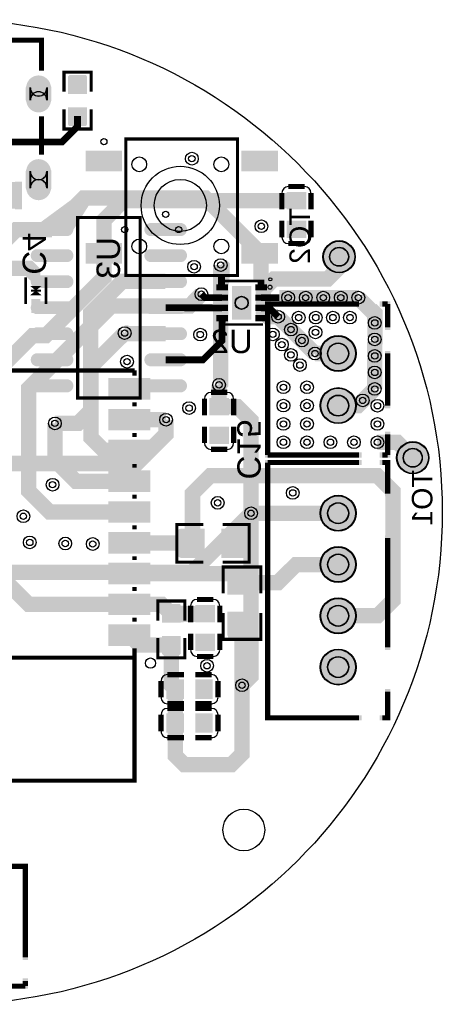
# Model space of a CAD drawing. Header units: millimetres. Extents: x -24 to 24, y -24 to 24.
# Tile 4 of 4: x 3.4 to 24, y -24 to 24. Entities that reach past the tile are written whole.
import ezdxf

# ---------------------------------------------------------------- set-up
doc = ezdxf.new("R2010")
doc.units = ezdxf.units.MM
for name, color, linetype, true_color in [('BoardOutLine', 7, 'Continuous', 0xff00ff), ('BottomLayer', 7, 'Continuous', 0x0000ff), ('BottomPasteMaskLayer', 7, 'Continuous', 0x800000), ('BottomSilkLayer', 7, 'Continuous', 0x66cc33), ('BottomSolderMaskLayer', 7, 'Continuous', 0xaa00ff), ('Document', 7, 'Continuous', 0xffffff), ('Hole', 7, 'Continuous', 0x222222), ('Multi-Layer', 7, 'Continuous', 0xc0c0c0), ('TopLayer', 7, 'Continuous', 0xff0000), ('TopPasteMaskLayer', 7, 'Continuous', 0x808080), ('TopSilkLayer', 7, 'Continuous', 0xffcc00), ('TopSolderMaskLayer', 7, 'Continuous', 0x800080)]:
    doc.layers.add(name, color=color, linetype=linetype, true_color=true_color)
doc.styles.get("Standard").update_dxf_attribs({"font": 'arial.ttf'})

msp = doc.modelspace()

# ---------------------------------------------------------------- hatches: boundary and pattern name
at = {"layer": 'BottomLayer'}
for points in [[(4.331, 14.057), (5.995, 13.712), (6.922, 15.182), (5.862, 15.182)], [(4.25, 13.483, -0.785398), (4.25, 14.057), (5.714, 14.057, -0.785398), (5.714, 13.483)], [(9.788, 13.483, -0.785398), (9.788, 14.057), (11.252, 14.057, -0.785398), (11.252, 13.483)], [(4.25, 12.213, -0.785398), (4.25, 12.787), (5.714, 12.787, -0.785398), (5.714, 12.213)], [(9.788, 12.213, -0.785398), (9.788, 12.787), (11.252, 12.787, -0.785398), (11.252, 12.213)], [(4.25, 10.943, -0.785398), (4.25, 11.517), (5.714, 11.517, -0.785398), (5.714, 10.943)], [(9.788, 10.943, -0.785398), (9.788, 11.517), (11.252, 11.517, -0.785398), (11.252, 10.943)], [(13.54, 10.81), (13.634, 11.38), (12.885, 11.382), (13.02, 10.81)], [(13.531, 11.075), (13.01, 11.075), (13.01, 10.825), (13.531, 10.825)], [(15.43, 11.075), (14.909, 11.075), (14.909, 10.825), (15.43, 10.825)], [(13.531, 10.575), (13.01, 10.575), (13.01, 10.325), (13.531, 10.325)], [(15.43, 10.575), (14.909, 10.575), (14.909, 10.325), (15.43, 10.325)], [(4.25, 9.673, -0.785398), (4.25, 10.247), (5.714, 10.247, -0.785398), (5.714, 9.673)], [(9.788, 9.673, -0.785398), (9.788, 10.247), (11.252, 10.247, -0.785398), (11.252, 9.673)], [(13.531, 10.075), (13.01, 10.075), (13.01, 9.825), (13.531, 9.825)], [(15.43, 10.075), (14.909, 10.075), (14.909, 9.825), (15.43, 9.825)], [(13.531, 9.575), (13.01, 9.575), (13.01, 9.325), (13.531, 9.325)], [(15.43, 9.575), (14.909, 9.575), (14.909, 9.325), (15.43, 9.325)], [(4.25, 8.403, -0.785398), (4.25, 8.977), (5.714, 8.977, -0.785398), (5.714, 8.403)], [(9.788, 8.403, -0.785398), (9.788, 8.977), (11.252, 8.977, -0.785398), (11.252, 8.403)], [(4.25, 7.133, -0.785398), (4.25, 7.707), (5.714, 7.707, -0.785398), (5.714, 7.133)], [(9.788, 7.133, -0.785398), (9.788, 7.707), (11.252, 7.707, -0.785398), (11.252, 7.133)], [(4.25, 5.863, -0.785398), (4.25, 6.437), (5.714, 6.437, -0.785398), (5.714, 5.863)], [(9.788, 5.863, -0.785398), (9.788, 6.437), (11.252, 6.437, -0.785398), (11.252, 5.863)], [(13.57, 4.74), (13.57, 5.54), (12.67, 5.54), (12.67, 4.74)], [(13.57, 3.34), (13.57, 4.14), (12.67, 4.14), (12.67, 3.34)]]:
    msp.add_hatch(color=256, dxfattribs=at).paths.add_polyline_path(points)
at = {"layer": 'BottomPasteMaskLayer'}
for points in [[(4.25, 13.483, -0.785398), (4.25, 14.057), (5.714, 14.057, -0.785398), (5.714, 13.483)], [(9.788, 13.483, -0.785398), (9.788, 14.057), (11.252, 14.057, -0.785398), (11.252, 13.483)], [(4.25, 12.213, -0.785398), (4.25, 12.787), (5.714, 12.787, -0.785398), (5.714, 12.213)], [(9.788, 12.213, -0.785398), (9.788, 12.787), (11.252, 12.787, -0.785398), (11.252, 12.213)], [(4.25, 10.943, -0.785398), (4.25, 11.517), (5.714, 11.517, -0.785398), (5.714, 10.943)], [(9.788, 10.943, -0.785398), (9.788, 11.517), (11.252, 11.517, -0.785398), (11.252, 10.943)], [(13.531, 11.075), (13.01, 11.075), (13.01, 10.825), (13.531, 10.825)], [(15.43, 11.075), (14.909, 11.075), (14.909, 10.825), (15.43, 10.825)], [(13.531, 10.575), (13.01, 10.575), (13.01, 10.325), (13.531, 10.325)], [(15.43, 10.575), (14.909, 10.575), (14.909, 10.325), (15.43, 10.325)], [(4.25, 9.673, -0.785398), (4.25, 10.247), (5.714, 10.247, -0.785398), (5.714, 9.673)], [(9.788, 9.673, -0.785398), (9.788, 10.247), (11.252, 10.247, -0.785398), (11.252, 9.673)], [(13.531, 10.075), (13.01, 10.075), (13.01, 9.825), (13.531, 9.825)], [(15.43, 10.075), (14.909, 10.075), (14.909, 9.825), (15.43, 9.825)], [(13.531, 9.575), (13.01, 9.575), (13.01, 9.325), (13.531, 9.325)], [(15.43, 9.575), (14.909, 9.575), (14.909, 9.325), (15.43, 9.325)], [(4.25, 8.403, -0.785398), (4.25, 8.977), (5.714, 8.977, -0.785398), (5.714, 8.403)], [(9.788, 8.403, -0.785398), (9.788, 8.977), (11.252, 8.977, -0.785398), (11.252, 8.403)], [(4.25, 7.133, -0.785398), (4.25, 7.707), (5.714, 7.707, -0.785398), (5.714, 7.133)], [(9.788, 7.133, -0.785398), (9.788, 7.707), (11.252, 7.707, -0.785398), (11.252, 7.133)], [(4.25, 5.863, -0.785398), (4.25, 6.437), (5.714, 6.437, -0.785398), (5.714, 5.863)], [(9.788, 5.863, -0.785398), (9.788, 6.437), (11.252, 6.437, -0.785398), (11.252, 5.863)], [(13.57, 4.74), (13.57, 5.54), (12.67, 5.54), (12.67, 4.74)], [(13.57, 3.34), (13.57, 4.14), (12.67, 4.14), (12.67, 3.34)]]:
    msp.add_hatch(color=256, dxfattribs=at).paths.add_polyline_path(points)
at = {"layer": 'BottomSolderMaskLayer'}
for points in [[(4.951, 20.073, -0.785398), (3.7, 20.073), (3.7, 20.69, -0.785398), (4.951, 20.69)], [(4.951, 15.791, -0.785398), (3.7, 15.791), (3.7, 16.611, -0.785398), (4.951, 16.611)], [(4.185, 13.458, -0.785398), (4.185, 14.082), (5.779, 14.082, -0.785398), (5.779, 13.458)], [(9.723, 13.458, -0.785398), (9.723, 14.082), (11.317, 14.082, -0.785398), (11.317, 13.458)], [(18.185, 12.443, 1), (19.759, 12.443, 1)], [(4.185, 12.188, -0.785398), (4.185, 12.812), (5.779, 12.812, -0.785398), (5.779, 12.188)], [(9.723, 12.188, -0.785398), (9.723, 12.812), (11.317, 12.812, -0.785398), (11.317, 12.188)], [(4.185, 10.918, -0.785398), (4.185, 11.542), (5.779, 11.542, -0.785398), (5.779, 10.918)], [(9.723, 10.918, -0.785398), (9.723, 11.542), (11.317, 11.542, -0.785398), (11.317, 10.918)], [(13.556, 11.1), (12.985, 11.1), (12.985, 10.8), (13.556, 10.8)], [(15.455, 11.1), (14.884, 11.1), (14.884, 10.8), (15.455, 10.8)], [(13.556, 10.6), (12.985, 10.6), (12.985, 10.3), (13.556, 10.3)], [(14.695, 11.025), (13.745, 11.025), (13.745, 9.375), (14.695, 9.375)], [(15.455, 10.6), (14.884, 10.6), (14.884, 10.3), (15.455, 10.3)], [(4.185, 9.648, -0.785398), (4.185, 10.272), (5.779, 10.272, -0.785398), (5.779, 9.648)], [(9.723, 9.648, -0.785398), (9.723, 10.272), (11.317, 10.272, -0.785398), (11.317, 9.648)], [(13.556, 10.1), (12.985, 10.1), (12.985, 9.8), (13.556, 9.8)], [(15.455, 10.1), (14.884, 10.1), (14.884, 9.8), (15.455, 9.8)], [(13.556, 9.6), (12.985, 9.6), (12.985, 9.3), (13.556, 9.3)], [(15.455, 9.6), (14.884, 9.6), (14.884, 9.3), (15.455, 9.3)], [(4.185, 8.378, -0.785398), (4.185, 9.002), (5.779, 9.002, -0.785398), (5.779, 8.378)], [(9.723, 8.378, -0.785398), (9.723, 9.002), (11.317, 9.002, -0.785398), (11.317, 8.378)], [(18.048, 7.727, 1), (19.798, 7.727, 1)], [(4.185, 7.108, -0.785398), (4.185, 7.732), (5.779, 7.732, -0.785398), (5.779, 7.108)], [(9.723, 7.108, -0.785398), (9.723, 7.732), (11.317, 7.732, -0.785398), (11.317, 7.108)], [(4.185, 5.838, -0.785398), (4.185, 6.462), (5.779, 6.462, -0.785398), (5.779, 5.838)], [(9.723, 5.838, -0.785398), (9.723, 6.462), (11.317, 6.462, -0.785398), (11.317, 5.838)], [(18.048, 5.187, 1), (19.798, 5.187, 1)], [(13.599, 4.717), (13.599, 5.563), (12.641, 5.563), (12.641, 4.717)], [(13.599, 3.317), (13.599, 4.163), (12.641, 4.163), (12.641, 3.317)], [(21.774, 2.646, 1), (23.349, 2.646, 1)], [(18.048, -0.06, 1), (19.798, -0.06, 1)], [(18.048, -2.56, 1), (19.798, -2.56, 1)], [(18.048, -5.06, 1), (19.798, -5.06, 1)], [(18.048, -7.56, 1), (19.798, -7.56, 1)]]:
    msp.add_hatch(color=256, dxfattribs=at).paths.add_polyline_path(points)
at = {"layer": 'Document'}
for points in [[(3.912, 11.024), (4.47, 11.024), (4.191, 10.795)], [(3.912, 10.566), (4.47, 10.566), (4.191, 10.795)], [(20.066, 2.647), (15.367, 2.647), (15.367, 10.267), (20.066, 10.267), (20.066, 10.013), (15.621, 10.013), (15.621, 2.901), (20.066, 2.901)], [(21.463, 8.87), (21.463, 10.267), (20.955, 10.267), (20.955, 10.013), (21.209, 10.013), (21.209, 8.87)], [(21.463, 5.06), (21.209, 5.06), (21.209, 7.854), (21.463, 7.854)], [(21.463, 3.917), (21.463, 2.647), (20.955, 2.647), (20.955, 2.901), (21.209, 2.901), (21.209, 3.917)], [(20.066, -9.906), (15.621, -9.906), (15.621, 2.286), (20.066, 2.286), (20.066, 2.54), (15.367, 2.54), (15.367, -10.16), (20.066, -10.16)], [(21.463, 0.762), (21.463, 2.54), (20.955, 2.54), (20.955, 2.286), (21.209, 2.286), (21.209, 0.762)], [(21.463, -1.143), (21.209, -1.143), (21.209, -6.731), (21.463, -6.731)], [(9.1, -6.65), (9.1, -13.05), (8.95, -13.2), (-8.9, -13.2), (-9.1, -13), (-9.1, -6.85), (-8.9, -6.85), (-8.9, -13), (8.9, -13), (8.9, -6.7), (8.9, -6.65)], [(21.463, -8.636), (21.463, -10.16), (20.955, -10.16), (20.955, -9.906), (21.209, -9.906), (21.209, -8.636)], [(-3.81, -21.844), (-3.81, -17.145), (3.81, -17.145), (3.81, -21.844), (3.556, -21.844), (3.556, -17.399), (-3.556, -17.399), (-3.556, -21.844)], [(2.413, -23.241), (3.81, -23.241), (3.81, -22.733), (3.556, -22.733), (3.556, -22.987), (2.413, -22.987)]]:
    msp.add_hatch(color=256, dxfattribs=at).paths.add_polyline_path(points)
at = {"layer": 'Multi-Layer'}
for points in [[(4.925, 20.081, -0.785398), (3.725, 20.081), (3.725, 20.681, -0.785398), (4.925, 20.681)], [(4.925, 15.801, -0.785398), (3.725, 15.801), (3.725, 16.601, -0.785398), (4.925, 16.601)], [(14.67, 11), (13.77, 11), (13.77, 9.4), (14.67, 9.4)], [(18.073, 7.727, 1), (19.773, 7.727, 1)], [(18.073, 5.187, 1), (19.773, 5.187, 1)], [(18.073, -0.06, 1), (19.773, -0.06, 1)], [(18.073, -2.56, 1), (19.773, -2.56, 1)], [(18.073, -5.06, 1), (19.773, -5.06, 1)], [(18.073, -7.56, 1), (19.773, -7.56, 1)]]:
    msp.add_hatch(color=256, dxfattribs=at).paths.add_polyline_path(points)
at = {"layer": 'TopLayer'}
for points in [[(5.791, 20.407), (6.655, 20.407), (6.655, 21.214), (5.791, 21.214)], [(5.791, 19.707), (6.655, 19.707), (6.655, 18.901), (5.791, 18.901)], [(6.663, 17.599), (8.353, 17.599), (8.353, 16.619), (6.663, 16.619)], [(15.943, 17.599), (14.253, 17.599), (14.253, 16.619), (15.943, 16.619)], [(3.5, 14.783), (3.2, 14.783), (3.2, 16.083), (3.5, 16.083)], [(16.441, 14.778), (16.441, 15.578), (17.341, 15.578), (17.341, 14.778)], [(16.441, 13.378), (16.441, 14.178), (17.341, 14.178), (17.341, 13.378)], [(6.663, 13.099), (8.353, 13.099), (8.353, 12.119), (6.663, 12.119)], [(15.943, 13.099), (14.253, 13.099), (14.253, 12.119), (15.943, 12.119)], [(4.391, 11.845), (4.391, 11.245), (3.991, 11.245), (3.991, 11.845)], [(3.991, 9.745), (3.991, 10.345), (4.391, 10.345), (4.391, 9.745)], [(9.75, 5.5), (7.75, 5.5), (7.75, 6.5), (9.75, 6.5)], [(9.75, 4), (7.75, 4), (7.75, 5), (9.75, 5)], [(9.75, 2.5), (7.75, 2.5), (7.75, 3.5), (9.75, 3.5)], [(9.75, 1), (7.75, 1), (7.75, 2), (9.75, 2)], [(9.75, -0.5), (7.75, -0.5), (7.75, 0.5), (9.75, 0.5)], [(12.393, -2.212), (12.393, -0.836), (11.261, -0.836), (11.261, -2.212)], [(13.261, -2.212), (13.261, -0.836), (14.393, -0.836), (14.393, -2.212)], [(9.75, -2), (7.75, -2), (7.75, -1), (9.75, -1)], [(9.75, -3.5), (7.75, -3.5), (7.75, -2.5), (9.75, -2.5)], [(13.551, -4.011), (14.928, -4.011), (14.928, -2.879), (13.551, -2.879)], [(9.75, -5), (7.75, -5), (7.75, -4), (9.75, -4)], [(10.363, -5.374), (11.227, -5.374), (11.227, -4.567), (10.363, -4.567)], [(11.227, -5.374), (11.227, -4.567), (12.352, -4.601), (12.352, -5.351)], [(12.698, -5.375), (12.698, -4.575), (11.573, -4.601), (11.573, -5.351)], [(11.996, -5.353), (11.996, -4.553), (12.896, -4.553), (12.896, -5.353)], [(13.551, -4.879), (14.928, -4.879), (14.928, -6.011), (13.551, -6.011)], [(9.75, -6.5), (7.75, -6.5), (7.75, -5.5), (9.75, -5.5)], [(10.363, -6.074), (11.227, -6.074), (11.227, -6.88), (10.363, -6.88)], [(11.996, -6.753), (11.996, -5.953), (12.896, -5.953), (12.896, -6.753)], [(11.384, -9.086), (10.584, -9.086), (10.584, -8.186), (11.384, -8.186)], [(12.784, -9.086), (11.984, -9.086), (11.984, -8.186), (12.784, -8.186)], [(11.384, -10.737), (10.584, -10.737), (10.584, -9.837), (11.384, -9.837)], [(12.784, -10.737), (11.984, -10.737), (11.984, -9.837), (12.784, -9.837)]]:
    msp.add_hatch(color=256, dxfattribs=at).paths.add_polyline_path(points)
at = {"layer": 'TopPasteMaskLayer'}
for points in [[(4.34, 19.481), (4.37, 19.483), (4.4, 19.486), (4.429, 19.49), (4.459, 19.496), (4.488, 19.504), (4.516, 19.512), (4.544, 19.523), (4.572, 19.534), (4.599, 19.547), (4.625, 19.562), (4.651, 19.577), (4.675, 19.594), (4.699, 19.612), (4.722, 19.631), (4.744, 19.652), (4.765, 19.673), (4.785, 19.695), (4.803, 19.719), (4.821, 19.743), (4.837, 19.768), (4.852, 19.794), (4.866, 19.821), (4.878, 19.848), (4.889, 19.876), (4.898, 19.904), (4.907, 19.933), (4.913, 19.962), (4.918, 19.992), (4.922, 20.021), (4.924, 20.051), (4.925, 20.081), (4.925, 20.681), (4.924, 20.711), (4.922, 20.741), (4.918, 20.771), (4.913, 20.8), (4.907, 20.829), (4.898, 20.858), (4.889, 20.886), (4.878, 20.914), (4.866, 20.941), (4.852, 20.968), (4.837, 20.994), (4.821, 21.019), (4.803, 21.043), (4.785, 21.067), (4.765, 21.089), (4.744, 21.111), (4.722, 21.131), (4.699, 21.15), (4.675, 21.168), (4.651, 21.185), (4.625, 21.201), (4.599, 21.215), (4.572, 21.228), (4.544, 21.24), (4.516, 21.25), (4.488, 21.259), (4.459, 21.266), (4.429, 21.272), (4.4, 21.277), (4.37, 21.279), (4.34, 21.281), (4.31, 21.281), (4.28, 21.279), (4.251, 21.277), (4.221, 21.272), (4.192, 21.266), (4.163, 21.259), (4.134, 21.25), (4.106, 21.24), (4.078, 21.228), (4.051, 21.215), (4.025, 21.201), (4, 21.185), (3.975, 21.168), (3.951, 21.15), (3.928, 21.131), (3.906, 21.111), (3.885, 21.089), (3.865, 21.067), (3.847, 21.043), (3.829, 21.019), (3.813, 20.994), (3.798, 20.968), (3.785, 20.941), (3.772, 20.914), (3.761, 20.886), (3.752, 20.858), (3.744, 20.829), (3.737, 20.8), (3.732, 20.771), (3.728, 20.741), (3.726, 20.711), (3.725, 20.681), (3.725, 20.081), (3.726, 20.051), (3.728, 20.021), (3.732, 19.992), (3.737, 19.962), (3.744, 19.933), (3.752, 19.904), (3.761, 19.876), (3.772, 19.848), (3.785, 19.821), (3.798, 19.794), (3.813, 19.768), (3.829, 19.743), (3.847, 19.719), (3.865, 19.695), (3.885, 19.673), (3.906, 19.652), (3.928, 19.631), (3.951, 19.612), (3.975, 19.594), (4, 19.577), (4.025, 19.562), (4.051, 19.547), (4.078, 19.534), (4.106, 19.523), (4.134, 19.512), (4.163, 19.504), (4.192, 19.496), (4.221, 19.49), (4.251, 19.486), (4.28, 19.483), (4.31, 19.481)], [(5.773, 21.252), (5.773, 20.452), (5.823, 20.402), (6.051, 20.402), (6.051, 20.772), (6.381, 20.772), (6.381, 20.402), (6.623, 20.402), (6.673, 20.452), (6.673, 21.252), (6.623, 21.302), (5.823, 21.302)], [(6.673, 18.862), (6.673, 19.662), (6.623, 19.712), (6.395, 19.712), (6.395, 19.342), (6.065, 19.342), (6.065, 19.712), (5.823, 19.712), (5.773, 19.662), (5.773, 18.862), (5.823, 18.812), (6.623, 18.812)], [(6.663, 17.599), (8.353, 17.599), (8.353, 16.619), (6.663, 16.619)], [(15.943, 17.599), (14.253, 17.599), (14.253, 16.619), (15.943, 16.619)], [(4.28, 15.203), (4.31, 15.201), (4.34, 15.201), (4.37, 15.203), (4.4, 15.206), (4.429, 15.21), (4.459, 15.216), (4.488, 15.224), (4.516, 15.232), (4.544, 15.243), (4.572, 15.254), (4.599, 15.267), (4.625, 15.282), (4.651, 15.297), (4.675, 15.314), (4.699, 15.332), (4.722, 15.351), (4.744, 15.372), (4.765, 15.393), (4.785, 15.416), (4.803, 15.439), (4.821, 15.463), (4.837, 15.488), (4.852, 15.514), (4.866, 15.541), (4.878, 15.568), (4.889, 15.596), (4.898, 15.624), (4.907, 15.653), (4.913, 15.682), (4.918, 15.712), (4.922, 15.742), (4.924, 15.771), (4.925, 15.801), (4.925, 16.601), (4.924, 16.631), (4.922, 16.661), (4.918, 16.691), (4.913, 16.72), (4.907, 16.749), (4.898, 16.778), (4.889, 16.806), (4.878, 16.834), (4.866, 16.862), (4.852, 16.888), (4.837, 16.914), (4.821, 16.939), (4.803, 16.964), (4.785, 16.987), (4.765, 17.009), (4.744, 17.031), (4.722, 17.051), (4.699, 17.07), (4.675, 17.088), (4.651, 17.105), (4.625, 17.121), (4.599, 17.135), (4.572, 17.148), (4.544, 17.16), (4.516, 17.17), (4.488, 17.179), (4.459, 17.186), (4.429, 17.192), (4.4, 17.197), (4.37, 17.2), (4.34, 17.201), (4.31, 17.201), (4.28, 17.2), (4.251, 17.197), (4.221, 17.192), (4.192, 17.186), (4.163, 17.179), (4.134, 17.17), (4.106, 17.16), (4.078, 17.148), (4.051, 17.135), (4.025, 17.121), (4, 17.105), (3.975, 17.088), (3.951, 17.07), (3.928, 17.051), (3.906, 17.031), (3.885, 17.009), (3.865, 16.987), (3.847, 16.964), (3.829, 16.939), (3.813, 16.914), (3.798, 16.888), (3.785, 16.862), (3.772, 16.834), (3.761, 16.806), (3.752, 16.778), (3.744, 16.749), (3.737, 16.72), (3.732, 16.691), (3.728, 16.661), (3.726, 16.631), (3.725, 16.601), (3.725, 15.801), (3.726, 15.771), (3.728, 15.742), (3.732, 15.712), (3.737, 15.682), (3.744, 15.653), (3.752, 15.624), (3.761, 15.596), (3.772, 15.568), (3.785, 15.541), (3.798, 15.514), (3.813, 15.488), (3.829, 15.463), (3.847, 15.439), (3.865, 15.416), (3.885, 15.393), (3.906, 15.372), (3.928, 15.351), (3.951, 15.332), (3.975, 15.314), (4, 15.297), (4.025, 15.282), (4.051, 15.267), (4.078, 15.254), (4.106, 15.243), (4.134, 15.232), (4.163, 15.224), (4.192, 15.216), (4.221, 15.21), (4.251, 15.206)], [(2.9, 16.083), (2.9, 14.783), (3.2, 14.783), (3.2, 14.783), (3.5, 14.783), (3.5, 16.083), (3.2, 16.083), (3.2, 16.083)], [(16.441, 14.778), (16.441, 15.578), (17.341, 15.578), (17.341, 14.778)], [(16.441, 13.378), (16.441, 14.178), (17.341, 14.178), (17.341, 13.378)], [(6.663, 13.099), (8.353, 13.099), (8.353, 12.119), (6.663, 12.119)], [(15.943, 13.099), (14.253, 13.099), (14.253, 12.119), (15.943, 12.119)], [(4.391, 11.845), (4.391, 11.245), (3.991, 11.245), (3.991, 11.845)], [(3.991, 9.745), (3.991, 10.345), (4.391, 10.345), (4.391, 9.745)], [(9.75, 5.5), (7.75, 5.5), (7.75, 6.5), (9.75, 6.5)], [(9.75, 4), (7.75, 4), (7.75, 5), (9.75, 5)], [(9.75, 2.5), (7.75, 2.5), (7.75, 3.5), (9.75, 3.5)], [(9.75, 1), (7.75, 1), (7.75, 2), (9.75, 2)], [(9.75, -0.5), (7.75, -0.5), (7.75, 0.5), (9.75, 0.5)], [(11.127, -2.164), (11.127, -0.884), (11.177, -0.834), (12.327, -0.834), (12.377, -0.884), (12.382, -1.294), (11.932, -1.294), (11.932, -1.744), (12.372, -1.744), (12.377, -2.164), (12.327, -2.214), (11.177, -2.214)], [(13.277, -2.164), (13.277, -1.744), (13.722, -1.744), (13.722, -1.294), (13.282, -1.294), (13.277, -0.884), (13.327, -0.834), (14.477, -0.834), (14.527, -0.884), (14.527, -2.164), (14.477, -2.214), (13.327, -2.214)], [(9.75, -2), (7.75, -2), (7.75, -1), (9.75, -1)], [(9.75, -3.5), (7.75, -3.5), (7.75, -2.5), (9.75, -2.5)], [(13.6, -2.745), (14.88, -2.745), (14.93, -2.795), (14.93, -3.945), (14.88, -3.995), (14.47, -4), (14.47, -3.55), (14.02, -3.55), (14.02, -3.99), (13.6, -3.995), (13.55, -3.945), (13.55, -2.795)], [(9.75, -5), (7.75, -5), (7.75, -4), (9.75, -4)], [(10.345, -4.529), (10.345, -5.329), (10.395, -5.379), (10.623, -5.379), (10.623, -5.009), (10.953, -5.009), (10.953, -5.379), (11.195, -5.379), (11.245, -5.329), (11.245, -4.529), (11.195, -4.479), (10.395, -4.479)], [(11.996, -5.353), (11.996, -4.553), (12.896, -4.553), (12.896, -5.353)], [(13.6, -4.895), (14.02, -4.895), (14.02, -5.34), (14.47, -5.34), (14.47, -4.9), (14.88, -4.895), (14.93, -4.945), (14.93, -6.095), (14.88, -6.145), (13.6, -6.145), (13.55, -6.095), (13.55, -4.945)], [(9.75, -6.5), (7.75, -6.5), (7.75, -5.5), (9.75, -5.5)], [(11.245, -6.919), (11.245, -6.119), (11.195, -6.069), (10.967, -6.069), (10.967, -6.439), (10.637, -6.439), (10.637, -6.069), (10.395, -6.069), (10.345, -6.119), (10.345, -6.919), (10.395, -6.969), (11.195, -6.969)], [(11.996, -6.753), (11.996, -5.953), (12.896, -5.953), (12.896, -6.753)], [(11.384, -9.086), (10.584, -9.086), (10.584, -8.186), (11.384, -8.186)], [(12.784, -9.086), (11.984, -9.086), (11.984, -8.186), (12.784, -8.186)], [(11.384, -10.737), (10.584, -10.737), (10.584, -9.837), (11.384, -9.837)], [(12.784, -10.737), (11.984, -10.737), (11.984, -9.837), (12.784, -9.837)]]:
    msp.add_hatch(color=256, dxfattribs=at).paths.add_polyline_path(points)
at = {"layer": 'TopSilkLayer'}
for points in [[(4.191, 10.795), (3.912, 11.024), (4.47, 11.024)], [(4.191, 10.795), (4.47, 10.566), (3.912, 10.566)]]:
    msp.add_hatch(color=256, dxfattribs=at).paths.add_polyline_path(points)
at = {"layer": 'TopSolderMaskLayer'}
for points in [[(4.951, 20.073, -0.785398), (3.7, 20.073), (3.7, 20.69, -0.785398), (4.951, 20.69)], [(5.764, 20.384), (6.682, 20.384), (6.682, 21.238), (5.764, 21.238)], [(5.764, 19.731), (6.682, 19.731), (6.682, 18.877), (5.764, 18.877)], [(6.619, 17.614), (8.397, 17.614), (8.397, 16.604), (6.619, 16.604)], [(15.987, 17.614), (14.209, 17.614), (14.209, 16.604), (15.987, 16.604)], [(4.951, 15.791, -0.785398), (3.7, 15.791), (3.7, 16.611, -0.785398), (4.951, 16.611)], [(3.525, 14.758), (3.175, 14.758), (3.175, 16.108), (3.525, 16.108)], [(16.412, 14.755), (16.412, 15.601), (17.37, 15.601), (17.37, 14.755)], [(16.412, 13.355), (16.412, 14.201), (17.37, 14.201), (17.37, 13.355)], [(6.619, 13.114), (8.397, 13.114), (8.397, 12.104), (6.619, 12.104)], [(15.987, 13.114), (14.209, 13.114), (14.209, 12.104), (15.987, 12.104)], [(18.185, 12.443, 1), (19.759, 12.443, 1)], [(4.408, 11.883), (4.408, 11.207), (3.974, 11.207), (3.974, 11.883)], [(14.695, 11.025), (13.745, 11.025), (13.745, 9.375), (14.695, 9.375)], [(3.974, 9.707), (3.974, 10.383), (4.408, 10.383), (4.408, 9.707)], [(18.048, 7.727, 1), (19.798, 7.727, 1)], [(9.775, 5.475), (7.725, 5.475), (7.725, 6.525), (9.775, 6.525)], [(18.048, 5.187, 1), (19.798, 5.187, 1)], [(9.775, 3.975), (7.725, 3.975), (7.725, 5.025), (9.775, 5.025)], [(9.775, 2.475), (7.725, 2.475), (7.725, 3.525), (9.775, 3.525)], [(21.774, 2.646, 1), (23.349, 2.646, 1)], [(9.775, 0.975), (7.725, 0.975), (7.725, 2.025), (9.775, 2.025)], [(9.775, -0.525), (7.725, -0.525), (7.725, 0.525), (9.775, 0.525)], [(18.048, -0.06, 1), (19.798, -0.06, 1)], [(12.419, -2.238), (12.419, -0.81), (11.235, -0.81), (11.235, -2.238)], [(13.235, -2.238), (13.235, -0.81), (14.419, -0.81), (14.419, -2.238)], [(9.775, -2.025), (7.725, -2.025), (7.725, -0.975), (9.775, -0.975)], [(18.048, -2.56, 1), (19.798, -2.56, 1)], [(9.775, -3.525), (7.725, -3.525), (7.725, -2.475), (9.775, -2.475)], [(13.521, -4.032), (14.959, -4.032), (14.959, -2.858), (13.521, -2.858)], [(9.775, -5.025), (7.725, -5.025), (7.725, -3.975), (9.775, -3.975)], [(18.048, -5.06, 1), (19.798, -5.06, 1)], [(10.336, -5.398), (11.254, -5.398), (11.254, -4.544), (10.336, -4.544)], [(11.967, -5.376), (11.967, -4.531), (12.925, -4.531), (12.925, -5.376)], [(13.521, -4.858), (14.959, -4.858), (14.959, -6.032), (13.521, -6.032)], [(9.775, -6.525), (7.725, -6.525), (7.725, -5.475), (9.775, -5.475)], [(10.336, -6.05), (11.254, -6.05), (11.254, -6.904), (10.336, -6.904)], [(11.967, -6.776), (11.967, -5.931), (12.925, -5.931), (12.925, -6.776)], [(18.048, -7.56, 1), (19.798, -7.56, 1)], [(11.409, -9.111), (10.559, -9.111), (10.559, -8.161), (11.409, -8.161)], [(12.809, -9.111), (11.959, -9.111), (11.959, -8.161), (12.809, -8.161)], [(11.409, -10.762), (10.559, -10.762), (10.559, -9.812), (11.409, -9.812)], [(12.809, -10.762), (11.959, -10.762), (11.959, -9.812), (12.809, -9.812)]]:
    msp.add_hatch(color=256, dxfattribs=at).paths.add_polyline_path(points)

# ---------------------------------------------------------------- linework, layer by layer
at = {"layer": 'BoardOutLine'}
msp.add_circle((0, 0), 24, dxfattribs=at)
at = {"layer": 'BottomLayer'}
for points, const_width in [([(4.982, 13.769), (6.511, 15.301), (12.454, 15.301), (15.16, 12.596), (15.16, 11.321)], 0.75), ([(4.982, 13.769), (3.239, 13.759), (2.401, 12.921), (2.401, 12.461)], 0.75), ([(13.201, 12.039), (13.26, 11.981), (13.26, 11.415), (13.26, 11.399)], 0.75), ([(10.501, 11.239), (8.403, 11.239), (6.859, 9.698), (6.859, 4.938), (6.242, 4.32), (5.119, 4.32)], 0.75), ([(13.239, 10.98), (13.239, 11.371), (13.239, 11.46)], 0.33), ([(15.17, 10.95), (15.16, 11.321)], 0.33), ([(12.259, 10.62), (12.429, 10.449), (13.27, 10.449)], 0.33), ([(15.17, 10.449), (16.064, 10.449)], 0.33), ([(16.488, 10.449), (16.064, 10.449)], 0.75), ([(17.196, 10.449), (16.488, 10.449)], 0.75), ([(18.065, 10.449), (17.196, 10.449)], 0.75), ([(18.841, 10.449), (18.065, 10.449)], 0.75), ([(19.909, 10.449), (19.909, 10.449), (18.841, 10.449)], 0.75), ([(20.709, 9.22), (20.709, 9.639), (19.909, 10.439)], 0.75), ([(13.27, 9.949), (10.519, 9.959)], 0.33), ([(15.17, 9.949), (15.571, 9.949), (16, 9.52)], 0.33), ([(20.72, 9.22), (20.72, 9.68), (20.52, 9.88)], 0.75), ([(10.519, 7.419), (12.34, 7.419), (13.267, 8.349), (13.27, 9.451)], 0.33), ([(16.625, 8.895), (16, 9.52)], 0.75), ([(17.159, 8.361), (16.625, 8.895)], 0.75), ([(20.699, 8.317), (20.72, 8.338), (20.72, 9.22)], 0.75), ([(10.519, 8.689), (8.568, 8.689), (8.538, 8.72), (8.52, 8.72)], 0.75), ([(17.794, 7.726), (17.794, 7.726), (17.159, 8.361)], 0.75), ([(20.699, 7.468), (20.699, 8.317)], 0.75), ([(18.924, 7.726), (17.794, 7.726)], 0.75), ([(20.699, 6.668), (20.699, 7.468)], 0.75), ([(20.699, 5.999), (20.699, 5.999), (20.699, 6.668)], 0.75), ([(13.12, 5.141), (13.12, 5.141), (13.12, 6.2)], 0.75), ([(18.924, 5.186), (19.879, 5.179), (20.699, 5.999)], 0.75), ([(13.12, 5.141), (14.001, 5.141), (14.679, 4.46), (14.679, -0.061)], 0.75), ([(10.539, 4.501), (10.539, 3.8), (9.104, 2.365), (0.088, 2.365), (-0.654, 3.107), (-0.654, 4.491)], 0.75), ([(14.679, -0.061), (11.802, -2.939), (-3.764, -2.939), (-8.379, 1.676)], 0.75), ([(14.24, -8.446), (14.679, -8.007), (14.679, -0.061)], 0.75)]:
    msp.add_lwpolyline(points, dxfattribs=dict(at, const_width=const_width))
at = {"layer": 'BottomSilkLayer', "const_width": 0.152}
msp.add_lwpolyline([(9.272, 14.361), (6.229, 14.361), (6.229, 5.559), (9.272, 5.559), (9.272, 14.361)], close=True, dxfattribs=at)
at = {"layer": 'BottomSilkLayer'}
for points, const_width in [([(13.17, 11.263), (15.27, 11.263)], 0.12), ([(15.26, 9.14), (13.161, 9.14)], 0.12), ([(13.52, 5.83), (12.72, 5.83)], 0.254), ([(12.41, 4.72), (12.41, 5.52)], 0.254), ([(13.83, 4.72), (13.83, 5.52)], 0.254), ([(12.41, 4.16), (12.41, 3.36)], 0.254), ([(13.83, 4.16), (13.83, 3.36)], 0.254), ([(12.72, 3.05), (13.52, 3.05)], 0.254)]:
    msp.add_lwpolyline(points, dxfattribs=dict(at, const_width=const_width))
for centre, radius in [((10.52, 14.509), 0.15), ((8.52, 13.77), 0.15), ((15.617, 11.343), 0.0762)]:
    msp.add_circle(centre, radius, dxfattribs=at)
for centre, start, end in [((12.72, 5.52), 90, 180), ((13.52, 5.52), 0, 90), ((12.72, 3.36), 180.0047, 270), ((13.52, 3.36), 270, 359.9953)]:
    msp.add_arc(centre, 0.31, start, end, dxfattribs=at)
at = {"layer": 'BottomSolderMaskLayer'}
for points in [[(3.908, 20.073), (3.908, 20.69)], [(4.742, 20.073), (4.742, 20.69)], [(3.908, 15.791), (3.908, 16.612)], [(4.742, 15.791), (4.742, 16.612)]]:
    msp.add_lwpolyline(points, close=True, dxfattribs=at)
for centre, radius in [((18.972, 12.443), 0.787), ((18.972, 12.443), 0.465), ((14.22, 10.2), 0.322), ((18.923, 7.727), 0.875), ((18.923, 7.727), 0.515), ((18.923, 5.187), 0.875), ((18.923, 5.187), 0.515), ((22.561, 2.646), 0.787), ((22.561, 2.646), 0.465), ((18.923, -0.06), 0.875), ((18.923, -0.06), 0.515), ((18.923, -2.56), 0.875), ((18.923, -2.56), 0.515), ((18.923, -5.06), 0.875), ((18.923, -5.06), 0.515), ((18.923, -7.56), 0.875), ((18.923, -7.56), 0.515)]:
    msp.add_circle(centre, radius, dxfattribs=at)
for centre, start, end in [((4.325, 20.69), 180, 360), ((4.325, 20.073), 360, 180), ((4.325, 16.612), 180, 360), ((4.325, 15.791), 360, 180)]:
    msp.add_arc(centre, 0.417, start, end, dxfattribs=at)
at = {"layer": 'Document'}
for centre, radius in [((11.151, 13.77), 0.15), ((15.6, 10.96), 0.1), ((9.779, -7.366), 0.25)]:
    msp.add_circle(centre, radius, dxfattribs=at)
at = {"layer": 'Hole'}
for centre in [(11.794, 17.224), (15.183, 13.93), (11.905, 11.958), (13.2, 12.04), (12.26, 10.62), (16.488, 10.449), (17.343, 10.449), (18.199, 10.449), (19.054, 10.449), (19.909, 10.449), (16, 9.52), (17, 9.48), (17.833, 9.48), (18.667, 9.48), (19.5, 9.48), (20.71, 9.22), (8.52, 8.72), (12.201, 8.65), (15.74, 8.66), (16.625, 8.895), (17.82, 8.76), (16.18, 8.16), (17.159, 8.361), (20.71, 8.415), (16.62, 7.66), (17.794, 7.726), (20.71, 7.61), (8.635, 7.328), (17.06, 7.16), (20.71, 6.804), (13.12, 6.2), (16.26, 6.08), (17.405, 6.08), (20.71, 5.999), (16.26, 5.187), (17.405, 5.187), (20.12, 5.44), (20.84, 5.18), (11.66, 5.064), (5.119, 4.32), (10.54, 4.5), (16.26, 4.293), (17.405, 4.293), (20.84, 4.293), (16.26, 3.4), (17.405, 3.4), (18.55, 3.4), (19.695, 3.4), (20.84, 3.4), (5.005, 1.33), (16.712, 0.932), (13.054, 0.447), (14.679, -0.061), (3.585, -0.207), (3.896, -1.485), (5.625, -1.536), (6.965, -1.559), (12.536, -7.498), (14.24, -8.446)]:
    msp.add_circle(centre, 0.155, dxfattribs=at)
at = {"layer": 'Multi-Layer'}
for points in [[(3.925, 20.081), (3.925, 20.681)], [(4.725, 20.081), (4.725, 20.681)], [(3.925, 15.801), (3.925, 16.601)], [(4.725, 15.801), (4.725, 16.601)]]:
    msp.add_lwpolyline(points, close=True, dxfattribs=at)
for centre, radius in [((11.794, 17.224), 0.31), ((15.183, 13.93), 0.31), ((18.972, 12.443), 0.762), ((18.972, 12.443), 0.45), ((11.905, 11.958), 0.31), ((13.2, 12.04), 0.31), ((12.26, 10.62), 0.31), ((16.488, 10.449), 0.31), ((17.343, 10.449), 0.31), ((18.199, 10.449), 0.31), ((19.054, 10.449), 0.31), ((19.909, 10.449), 0.31), ((14.22, 10.2), 0.305), ((16, 9.52), 0.31), ((17, 9.48), 0.31), ((17.833, 9.48), 0.31), ((18.667, 9.48), 0.31), ((19.5, 9.48), 0.31), ((16.625, 8.895), 0.31), ((20.71, 9.22), 0.31), ((8.52, 8.72), 0.31), ((12.201, 8.65), 0.31), ((15.74, 8.66), 0.31), ((17.159, 8.361), 0.31), ((17.82, 8.76), 0.31), ((20.71, 8.415), 0.31), ((16.18, 8.16), 0.31), ((18.923, 7.727), 0.85), ((18.923, 7.727), 0.5), ((16.62, 7.66), 0.31), ((17.794, 7.726), 0.31), ((20.71, 7.61), 0.31), ((8.635, 7.328), 0.31), ((17.06, 7.16), 0.31), ((20.71, 6.804), 0.31), ((13.12, 6.2), 0.31), ((16.26, 6.08), 0.31), ((17.405, 6.08), 0.31), ((20.71, 5.999), 0.31), ((18.923, 5.187), 0.85), ((11.66, 5.064), 0.31), ((16.26, 5.187), 0.31), ((17.405, 5.187), 0.31), ((18.923, 5.187), 0.5), ((20.12, 5.44), 0.31), ((20.84, 5.18), 0.31), ((10.54, 4.5), 0.31), ((5.119, 4.32), 0.31), ((16.26, 4.293), 0.31), ((17.405, 4.293), 0.31), ((20.84, 4.293), 0.31), ((16.26, 3.4), 0.31), ((17.405, 3.4), 0.31), ((18.55, 3.4), 0.31), ((19.695, 3.4), 0.31), ((20.84, 3.4), 0.31), ((22.561, 2.646), 0.762), ((22.561, 2.646), 0.45), ((5.005, 1.33), 0.31), ((16.712, 0.932), 0.31), ((13.054, 0.447), 0.31), ((18.923, -0.06), 0.85), ((3.585, -0.207), 0.31), ((14.679, -0.061), 0.31), ((18.923, -0.06), 0.5), ((3.896, -1.485), 0.31), ((5.625, -1.536), 0.31), ((6.965, -1.559), 0.31), ((18.923, -2.56), 0.85), ((18.923, -2.56), 0.5), ((18.923, -5.06), 0.85), ((18.923, -5.06), 0.5), ((18.923, -7.56), 0.85), ((12.536, -7.498), 0.31), ((18.923, -7.56), 0.5), ((14.24, -8.446), 0.31), ((14.328, -15.502), 1.016)]:
    msp.add_circle(centre, radius, dxfattribs=at)
for centre, start, end in [((4.325, 20.681), 180, 360), ((4.325, 20.081), 360, 180), ((4.325, 16.601), 180, 360), ((4.325, 15.801), 360, 180)]:
    msp.add_arc(centre, 0.4, start, end, dxfattribs=at)
at = {"layer": 'TopLayer'}
for points, const_width in [([(1.25, 15.433), (1.25, 17.887), (1.398, 18.034), (5.462, 18.034), (6.224, 18.796), (6.224, 19.304)], 0.33), ([(7.509, 12.608), (7.509, 13.706), (7.509, 14.224), (8.462, 15.179), (16.892, 15.179)], 0.75), ([(7.509, 12.608), (7.509, 11.43), (4.679, 8.6), (4.039, 8.6), (2.51, 7.071), (2.51, -3.17), (3.841, -4.501), (8.751, -4.501)], 0.75), ([(18.972, 12.443), (18.972, 11.92), (18.413, 11.361), (15.8, 11.361), (15.281, 10.846), (15.281, 9.748), (15.51, 9.52), (16, 9.52)], 0.75), ([(4.192, 11.544), (3.859, 11.877), (2.541, 11.877)], 0.75), ([(13.12, 6.2), (13.2, 6.28), (13.2, 12.04)], 0.75), ([(12.259, 10.62), (11.68, 10.04), (7.86, 10.04), (3.841, 6.02), (3.841, 1.021), (4.86, 0), (8.751, 0)], 0.75), ([(8.52, 8.72), (6.879, 7.079), (6.879, 3.619), (7.499, 3), (8.751, 3)], 0.75), ([(10.539, 4.501), (8.751, 4.501), (8.751, 4.501)], 0.75), ([(8.751, 1.501), (6.14, 1.501), (5.119, 2.522), (5.119, 4.32)], 0.75), ([(22.561, 2.646), (21.807, 3.401), (20.839, 3.401)], 0.75), ([(11.827, -1.524), (11.827, 0.904), (12.701, 1.778), (20.829, 1.778), (21.591, 1.016), (21.591, -4.318), (20.849, -5.06), (18.924, -5.06)], 0.75), ([(14.679, -0.061), (14.679, -0.061), (13.826, -0.912), (13.826, -1.524)], 0.75), ([(18.924, -0.061), (14.679, -0.061)], 0.75), ([(11.827, -1.524), (8.751, -1.501)], 0.75), ([(14.24, -3.444), (15.985, -3.444), (16.872, -2.561), (18.924, -2.561)], 0.75), ([(14.24, -3.444), (13.796, -3), (8.751, -3)], 0.75), ([(8.751, -4.501), (10.326, -4.501), (10.796, -4.971)], 0.75), ([(10.796, -4.971), (12.447, -4.953)], 0.75), ([(14.24, -8.446), (14.24, -5.446)], 0.75), ([(8.751, -6), (9.226, -6.477), (10.796, -6.477)], 0.75), ([(10.984, -8.636), (10.796, -8.448), (10.796, -6.477)], 0.75), ([(10.984, -10.287), (10.984, -11.872), (11.431, -12.319), (13.717, -12.319), (14.24, -11.796), (14.24, -8.446)], 0.75), ([(10.984, -10.287), (10.984, -8.636)], 0.75)]:
    msp.add_lwpolyline(points, dxfattribs=dict(at, const_width=const_width))
at = {"layer": 'TopSilkLayer'}
for points, const_width in [([(-4.471, 23.001), (4.469, 23.001), (4.469, 21.52)], 0.254), ([(5.562, 20.484), (5.562, 21.442), (6.884, 21.442), (6.884, 20.484)], 0.152), ([(5.562, 19.631), (5.562, 18.672), (6.884, 18.672), (6.884, 19.631)], 0.152), ([(4.469, 19.283), (4.469, 17.42)], 0.254), ([(16.491, 15.868), (17.291, 15.868)], 0.254), ([(16.181, 14.758), (16.181, 15.558)], 0.254), ([(17.601, 14.758), (17.601, 15.558)], 0.254), ([(16.181, 14.198), (16.181, 13.398)], 0.254), ([(17.601, 14.198), (17.601, 13.398)], 0.254), ([(17.291, 13.088), (16.491, 13.088)], 0.254), ([(3.691, 10.145), (3.691, 11.445)], 0.13), ([(4.691, 10.145), (4.691, 11.445)], 0.13), ([(3.962, 10.795), (4.445, 10.795)], 0.1), ([(15.494, 2.774), (15.494, 10.14), (19.939, 10.14)], 0.254), ([(21.336, 10.14), (21.082, 10.14)], 0.254), ([(21.336, 10.14), (21.336, 8.997)], 0.254), ([(21.336, 5.187), (21.336, 7.727)], 0.254), ([(9, 6.9), (-9, 6.9), (-9, 6.654)], 0.2), ([(9, 6.654), (9, 6.9)], 0.2), ([(9, 5.154), (9, 5.346)], 0.2), ([(9, 3.654), (9, 3.846)], 0.2), ([(21.336, 2.774), (21.336, 3.79)], 0.254), ([(19.939, 2.774), (15.494, 2.774)], 0.254), ([(21.336, 2.774), (21.082, 2.774)], 0.254), ([(9, 2.154), (9, 2.346)], 0.2), ([(15.494, 2.413), (19.939, 2.413)], 0.254), ([(15.494, 2.413), (15.494, -10.033), (19.939, -10.033)], 0.254), ([(21.336, 0.889), (21.336, 2.413), (21.082, 2.413)], 0.254), ([(9, 0.654), (9, 0.846)], 0.2), ([(9, -0.846), (9, -0.654)], 0.2), ([(12.351, -2.441), (11.066, -2.441), (11.066, -0.607), (12.351, -0.607)], 0.152), ([(13.303, -2.441), (14.588, -2.441), (14.588, -0.607), (13.303, -0.607)], 0.152), ([(21.336, -6.604), (21.336, -1.27)], 0.254), ([(9, -2.346), (9, -2.154)], 0.2), ([(13.323, -3.969), (13.323, -2.684), (15.157, -2.684), (15.157, -3.969)], 0.152), ([(9, -3.846), (9, -3.654)], 0.2), ([(10.134, -5.298), (10.134, -4.339), (11.456, -4.339), (11.456, -5.298)], 0.152), ([(12.046, -4.263), (12.846, -4.263)], 0.254), ([(11.736, -5.373), (11.736, -4.573)], 0.254), ([(13.156, -5.373), (13.156, -4.573)], 0.254), ([(9, -5.346), (9, -5.154)], 0.2), ([(13.323, -4.921), (13.323, -6.206), (15.157, -6.206), (15.157, -4.921)], 0.152), ([(10.134, -6.15), (10.134, -7.109), (11.456, -7.109), (11.456, -6.15)], 0.152), ([(11.736, -5.933), (11.736, -6.733)], 0.254), ([(13.156, -5.933), (13.156, -6.733)], 0.254), ([(-9, -6.654), (-9, -13.1), (9, -13.1), (9, -6.654)], 0.2), ([(9, -7.1), (-9, -7.1)], 0.2), ([(12.846, -7.043), (12.046, -7.043)], 0.254), ([(10.294, -9.036), (10.294, -8.236)], 0.254), ([(11.404, -7.926), (10.604, -7.926)], 0.254), ([(11.964, -7.926), (12.764, -7.926)], 0.254), ([(13.074, -8.236), (13.074, -9.036)], 0.254), ([(21.082, -10.033), (21.336, -10.033), (21.336, -8.763)], 0.254), ([(11.404, -9.346), (10.604, -9.346)], 0.254), ([(11.404, -9.577), (10.604, -9.577)], 0.254), ([(11.964, -9.346), (12.764, -9.346)], 0.254), ([(11.964, -9.577), (12.764, -9.577)], 0.254), ([(10.294, -10.687), (10.294, -9.887)], 0.254), ([(13.074, -9.887), (13.074, -10.687)], 0.254), ([(11.404, -10.997), (10.604, -10.997)], 0.254), ([(11.964, -10.997), (12.764, -10.997)], 0.254), ([(-3.683, -17.272), (3.683, -17.272), (3.683, -21.717)], 0.254), ([(3.683, -23.114), (2.54, -23.114)], 0.254), ([(3.683, -23.114), (3.683, -22.86)], 0.254)]:
    msp.add_lwpolyline(points, dxfattribs=dict(at, const_width=const_width))
at = {"layer": 'TopSilkLayer', "const_width": 0.152}
msp.add_lwpolyline([(8.582, 18.185), (14.024, 18.185), (14.024, 11.533), (8.582, 11.533), (8.582, 18.185)], close=True, dxfattribs=at)
at = {"layer": 'TopSilkLayer'}
for centre, radius in [((7.508, 18.051), 0.15), ((9.231, 16.947), 0.361), ((13.231, 16.947), 0.361), ((11.231, 14.947), 1.905), ((11.231, 14.947), 1.27), ((9.231, 12.947), 0.361), ((13.231, 12.947), 0.361), ((9.779, -7.366), 0.25)]:
    msp.add_circle(centre, radius, dxfattribs=at)
for centre, start, end in [((16.491, 15.558), 90, 180), ((17.291, 15.558), 0, 90), ((16.491, 13.398), 180.0047, 270), ((17.291, 13.398), 270, 359.9953), ((12.046, -4.573), 90, 180), ((12.846, -4.573), 360, 90), ((12.046, -6.733), 180.0047, 270), ((12.846, -6.733), 270, 359.9953), ((10.604, -8.236), 90, 180), ((12.764, -8.236), 360, 90), ((10.604, -9.036), 179.9953, 270), ((12.764, -9.036), 270, 0.0094), ((10.604, -9.887), 90, 180), ((12.764, -9.887), 360, 90), ((10.604, -10.687), 179.9953, 270), ((12.764, -10.687), 270, 0.0094)]:
    msp.add_arc(centre, 0.31, start, end, dxfattribs=at)
at = {"layer": 'TopSolderMaskLayer'}
for points in [[(3.908, 20.073), (3.908, 20.69)], [(4.742, 20.073), (4.742, 20.69)], [(3.908, 15.791), (3.908, 16.612)], [(4.742, 15.791), (4.742, 16.612)]]:
    msp.add_lwpolyline(points, close=True, dxfattribs=at)
for centre, radius in [((18.972, 12.443), 0.787), ((18.972, 12.443), 0.465), ((14.22, 10.2), 0.322), ((18.923, 7.727), 0.875), ((18.923, 7.727), 0.515), ((18.923, 5.187), 0.875), ((18.923, 5.187), 0.515), ((22.561, 2.646), 0.787), ((22.561, 2.646), 0.465), ((18.923, -0.06), 0.875), ((18.923, -0.06), 0.515), ((18.923, -2.56), 0.875), ((18.923, -2.56), 0.515), ((18.923, -5.06), 0.875), ((18.923, -5.06), 0.515), ((18.923, -7.56), 0.875), ((18.923, -7.56), 0.515)]:
    msp.add_circle(centre, radius, dxfattribs=at)
for centre, start, end in [((4.325, 20.69), 180, 360), ((4.325, 20.073), 360, 180), ((4.325, 16.612), 180, 360), ((4.325, 15.791), 360, 180)]:
    msp.add_arc(centre, 0.417, start, end, dxfattribs=at)

# ---------------------------------------------------------------- texts
at = {"layer": 'BottomSilkLayer', "text_generation_flag": 2}
for s, height, rotation, p in [('TO2', 1, 90, (17.551, 14.811)), ('C4', 1.143, 270, (3.543, 11.571)), ('U3', 1.143, 90, (8.291, 13.4)), ('C15', 1.143, 270, (14.009, 1.584)), ('TO1', 1, 90, (23.518, 2.042))]:
    msp.add_text(s, height=height, rotation=rotation, dxfattribs=at).set_placement(p)
msp.add_text('U2', height=1.143, dxfattribs=at).set_placement((14.758, 7.745))

doc.saveas('drawing.dxf')
